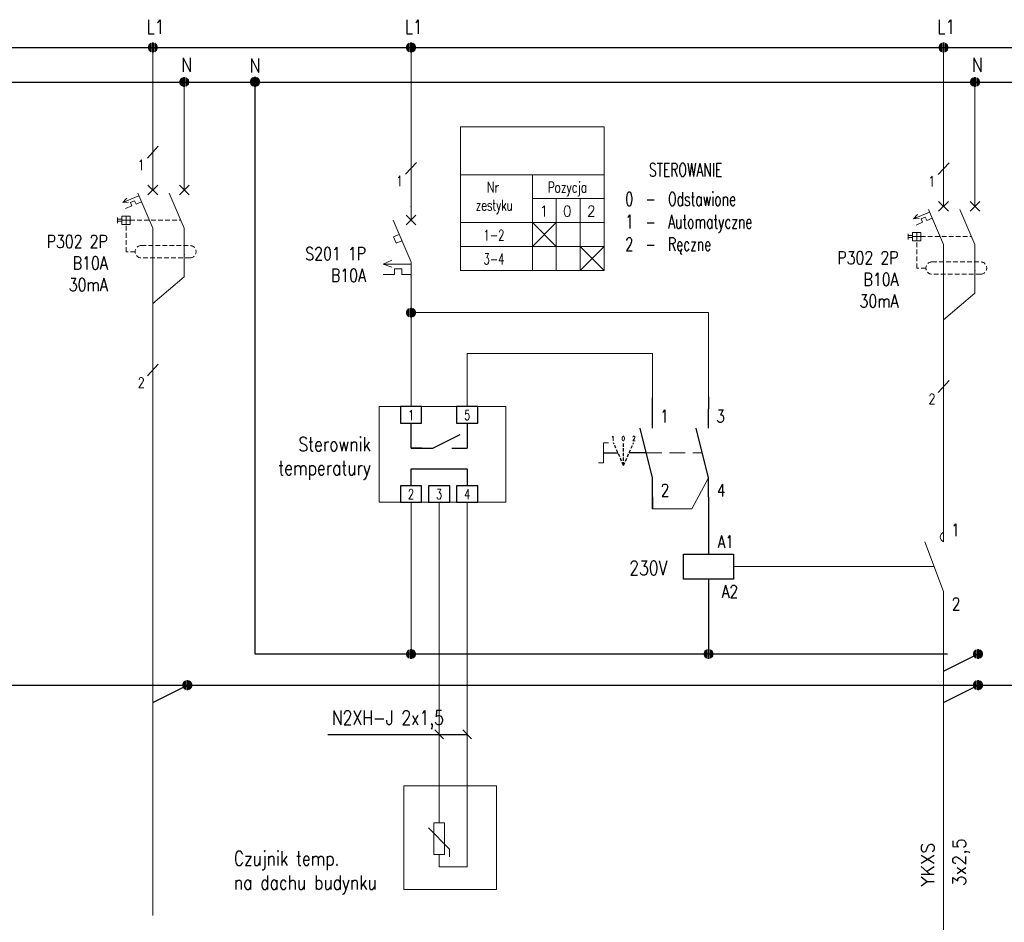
# Model space of a CAD drawing. Header units: millimetres. Extents: x 2505 to 3495, y 1397 to 1684.
# Tile 26 of 59: x 2872 to 2951, y 1445 to 1518. Entities that reach past the tile are written whole.
import ezdxf
from ezdxf.enums import TextEntityAlignment as Align

# ---------------------------------------------------------------- set-up
doc = ezdxf.new("R2010")
doc.units = ezdxf.units.MM
for name, pattern in [('( Dashed )', [0.75, 0.5, -0.25]), ('CACHE', [0.375, 0.25, -0.125]), ('CIENKA', [0]), ('DASHED', [19.05, 12.7, -6.35]), ('DASHED2', [0.375, 0.25, -0.125]), ('GRUBA', [0]), ('HIDDEN2', [4.7625, 3.175, -1.5875]), ('KRESKOWA', [16, 4, -2, 2, -2, 4, -2])]:
    doc.linetypes.add(name, pattern=pattern)
for name, color, linetype in [('A', 1, 'Continuous'), ('E_Opis', 7, 'Continuous'), ('OPIS', 7, 'Continuous'), ('OPIS_SREDNI', 7, 'Continuous'), ('SREDNIA', 3, 'Continuous')]:
    doc.layers.add(name, color=color, linetype=linetype)
for name, color, linetype, lineweight in [('Biała 020', 7, 'Continuous', 13), ('Czerwona 035', 7, 'Continuous', 13), ('EB_PRZEWODY', 3, 'Continuous', 20), ('PRZEWODY', 3, 'Continuous', 20), ('Schemat IE', 7, 'Continuous', 25), ('SYMBOL', 3, 'Continuous', 20), ('SZYNY', 1, 'Continuous', 40)]:
    doc.layers.add(name, color=color, linetype=linetype, lineweight=lineweight)
doc.styles.add('IE', font='romans.shx', dxfattribs={"width": 0.7})
doc.styles.add('LOGOCAD', font='romans.shx')
doc.styles.add('ROMANS', font='romans.shx', dxfattribs={"width": 0.8})
doc.styles.add('SIMPLEX', font='simplex.shx', dxfattribs={"width": 0.8})
doc.styles.get("Standard").update_dxf_attribs({"font": 'arial.ttf'})

# ---------------------------------------------------------------- blocks, each defined once
blk = doc.blocks.new('WYL_ROZ')
for p, q in [((0, 0), (0, 2)), ((5.04, 0), (5.04, 2)), ((-0.78, -0.78), (0.78, 0.78)), ((0.78, -0.78), (-0.78, 0.78)), ((4.26, -0.78), (5.83, 0.78)), ((5.83, -0.78), (4.26, 0.78)), ((-2.24, -0.93), (-4.83, -2.04)), ((-4.83, -2.04), (-4.17, -1.32)), ((-2.41, -0.52), (0, -6.16)), ((2.63, -0.52), (5.04, -6.16)), ((-3.9, -1.97), (-4.83, -2.04)), ((-3.37, -2.56), (-4.41, -3.01)), ((-2.92, -1.75), (-3.6, -2.04)), ((-3.6, -2.04), (-3.37, -2.56)), ((-2.92, -1.75), (-2.69, -2.27)), ((-1.82, -1.9), (-2.69, -2.27)), ((-5.65, -4.41), (-5.65, -5.32)), ((-4.96, -4.69), (-5.65, -4.69)), ((-4.96, -4.2), (-4.96, -5.53)), ((-3.63, -4.2), (-4.96, -4.2)), ((-4.3, -4.2), (-4.3, -5.53)), ((-3.63, -4.2), (-3.63, -5.53)), ((-4.96, -5.03), (-5.65, -5.03)), ((-3.63, -4.86), (-4.96, -4.86)), ((-3.63, -5.53), (-4.96, -5.53)), ((0, -6.12), (0, -11.54)), ((5.04, -6.16), (5.04, -11.58))]:
    blk.add_line(p, q)
at = {"color": 3}
blk.add_line((2.63, -0.52), (5.04, -6.16), dxfattribs=at)
blk.add_line((2.63, -0.52), (5.04, -6.16), dxfattribs=at)
at = {"color": 4, "linetype": 'DASHED2', "ltscale": 3}
for p, q in [((-3.63, -4.86), (4.49, -4.86)), ((-1.84, -8.93), (5.95, -8.93)), ((5.95, -10.91), (-1.84, -10.91))]:
    blk.add_line(p, q, dxfattribs=at)
blk.add_lwpolyline([(-2.83, -9.92), (-4.3, -9.92), (-4.3, -5.53)], dxfattribs=at)
for centre, start, end in [((-1.84, -9.92), 90, 270), ((5.95, -9.92), 270, 90)]:
    blk.add_arc(centre, 0.99, start, end, dxfattribs=at)
blk.add_point((5.04, -10.35), dxfattribs=at)
blk.add_point((5.04, -10.35), dxfattribs=at)
blk = doc.blocks.new('P-PUNKT')
for p, q in [((-0.64, 0.17), (-0.66, 0.02)), ((-0.64, 0.17), (-0.66, 0.02)), ((-0.64, 0), (-0.66, -0.03)), ((-0.6, 0.28), (-0.64, 0.17)), ((-0.6, 0.28), (-0.64, 0.17)), ((-0.6, 0.14), (-0.64, 0.09)), ((-0.6, 0), (-0.64, 0)), ((-0.51, 0.43), (-0.6, 0.28)), ((-0.51, 0.43), (-0.6, 0.28)), ((-0.51, 0.29), (-0.6, 0.19)), ((-0.51, 0.15), (-0.6, 0.1)), ((-0.51, 0.01), (-0.6, 0)), ((-0.4, 0.52), (-0.51, 0.43)), ((-0.4, 0.52), (-0.51, 0.43)), ((-0.4, 0.41), (-0.51, 0.33)), ((-0.4, 0.29), (-0.51, 0.24)), ((-0.4, 0.17), (-0.51, 0.15)), ((-0.4, 0.06), (-0.51, 0.05)), ((-0.27, 0.61), (-0.4, 0.52)), ((-0.27, 0.61), (-0.4, 0.52)), ((-0.27, 0.5), (-0.4, 0.43)), ((-0.27, 0.38), (-0.4, 0.33)), ((-0.27, 0.27), (-0.4, 0.24)), ((-0.27, 0.16), (-0.4, 0.14)), ((-0.27, 0.05), (-0.4, 0.05)), ((-0.27, 0.61), (-0.27, -0.61)), ((-0.27, 0.61), (-0.27, -0.61)), ((-0.1, 0.66), (0.1, 0.66)), ((-0.1, 0.66), (0.1, 0.66)), ((-0.1, -0.66), (-0.1, 0.66)), ((-0.1, 0.66), (-0.1, -0.66)), ((-0.1, 0.56), (0.1, 0.56)), ((-0.1, 0.46), (0.1, 0.46)), ((-0.1, 0.36), (0.1, 0.36)), ((-0.1, 0.26), (0.1, 0.26)), ((-0.1, 0.15), (0.1, 0.15)), ((-0.1, 0.05), (0.1, 0.05)), ((0.1, -0.66), (0.1, 0.66)), ((0.1, 0.66), (0.1, -0.66)), ((0.27, 0.61), (0.27, -0.61)), ((0.27, 0.61), (0.27, -0.61)), ((0.27, 0.61), (0.4, 0.52)), ((0.27, 0.61), (0.4, 0.52)), ((0.27, 0.5), (0.4, 0.43)), ((0.27, 0.38), (0.4, 0.33)), ((0.27, 0.27), (0.4, 0.24)), ((0.27, 0.16), (0.4, 0.14)), ((0.27, 0.05), (0.4, 0.05)), ((0.4, 0.52), (0.51, 0.43)), ((0.4, 0.52), (0.51, 0.43)), ((0.4, 0.41), (0.51, 0.33)), ((0.4, 0.29), (0.51, 0.24)), ((0.4, 0.17), (0.51, 0.15)), ((0.4, 0.06), (0.51, 0.05)), ((0.51, 0.43), (0.6, 0.28)), ((0.51, 0.43), (0.6, 0.28)), ((0.51, 0.29), (0.6, 0.19)), ((0.51, 0.15), (0.6, 0.1)), ((0.51, 0.01), (0.6, 0)), ((0.6, 0.28), (0.64, 0.17)), ((0.6, 0.28), (0.64, 0.17)), ((0.6, 0.14), (0.64, 0.09)), ((0.6, 0), (0.64, 0)), ((0.64, 0.17), (0.66, 0.02)), ((0.64, 0.17), (0.66, 0.02)), ((0.64, 0), (0.66, -0.03)), ((-0.65, -0.08), (-0.64, -0.17)), ((-0.64, -0.17), (-0.65, -0.08)), ((-0.6, -0.14), (-0.64, -0.08)), ((-0.64, -0.17), (-0.6, -0.28)), ((-0.6, -0.28), (-0.64, -0.17)), ((-0.51, -0.13), (-0.6, -0.09)), ((-0.51, -0.27), (-0.6, -0.18)), ((-0.6, -0.28), (-0.51, -0.41)), ((-0.51, -0.41), (-0.6, -0.28)), ((-0.4, -0.06), (-0.51, -0.04)), ((-0.4, -0.17), (-0.51, -0.13)), ((-0.4, -0.29), (-0.51, -0.23)), ((-0.4, -0.41), (-0.51, -0.32)), ((-0.51, -0.41), (-0.4, -0.52)), ((-0.4, -0.52), (-0.51, -0.41)), ((-0.27, -0.06), (-0.4, -0.05)), ((-0.27, -0.17), (-0.4, -0.14)), ((-0.27, -0.28), (-0.4, -0.24)), ((-0.27, -0.39), (-0.4, -0.33)), ((-0.27, -0.5), (-0.4, -0.43)), ((-0.4, -0.52), (-0.27, -0.61)), ((-0.27, -0.61), (-0.4, -0.52)), ((-0.1, -0.05), (0.1, -0.05)), ((-0.1, -0.15), (0.1, -0.15)), ((-0.1, -0.26), (0.1, -0.26)), ((-0.1, -0.36), (0.1, -0.36)), ((-0.1, -0.46), (0.1, -0.46)), ((-0.1, -0.56), (0.1, -0.56)), ((0.1, -0.66), (-0.1, -0.66)), ((-0.1, -0.66), (0.1, -0.66)), ((0.27, -0.06), (0.4, -0.05)), ((0.27, -0.17), (0.4, -0.14)), ((0.27, -0.28), (0.4, -0.24)), ((0.27, -0.39), (0.4, -0.33)), ((0.27, -0.5), (0.4, -0.43)), ((0.4, -0.52), (0.27, -0.61)), ((0.27, -0.61), (0.4, -0.52)), ((0.4, -0.06), (0.51, -0.04)), ((0.4, -0.17), (0.51, -0.13)), ((0.4, -0.29), (0.51, -0.23)), ((0.4, -0.41), (0.51, -0.32)), ((0.51, -0.41), (0.4, -0.52)), ((0.4, -0.52), (0.51, -0.41)), ((0.51, -0.13), (0.6, -0.09)), ((0.51, -0.27), (0.6, -0.18)), ((0.6, -0.28), (0.51, -0.41)), ((0.51, -0.41), (0.6, -0.28)), ((0.6, -0.14), (0.64, -0.08)), ((0.64, -0.17), (0.6, -0.28)), ((0.6, -0.28), (0.64, -0.17)), ((0.65, -0.08), (0.64, -0.17)), ((0.64, -0.17), (0.65, -0.08))]:
    blk.add_line(p, q)
at = {"ltscale": 5}
blk.add_line((0.66, 0.02), (0.66, -0.08), dxfattribs=at)
blk.add_point((0, 0))
blk = doc.blocks.new('*U229')
for p, q in [((-0.64, 0.17), (-0.66, 0.02)), ((-0.64, 0.17), (-0.66, 0.02)), ((-0.64, 0), (-0.66, -0.03)), ((-0.6, 0.28), (-0.64, 0.17)), ((-0.6, 0.28), (-0.64, 0.17)), ((-0.6, 0.14), (-0.64, 0.09)), ((-0.6, 0), (-0.64, 0)), ((-0.51, 0.43), (-0.6, 0.28)), ((-0.51, 0.43), (-0.6, 0.28)), ((-0.51, 0.29), (-0.6, 0.19)), ((-0.51, 0.15), (-0.6, 0.1)), ((-0.51, 0.01), (-0.6, 0)), ((-0.4, 0.52), (-0.51, 0.43)), ((-0.4, 0.52), (-0.51, 0.43)), ((-0.4, 0.41), (-0.51, 0.33)), ((-0.4, 0.29), (-0.51, 0.24)), ((-0.4, 0.17), (-0.51, 0.15)), ((-0.4, 0.06), (-0.51, 0.05)), ((-0.27, 0.61), (-0.4, 0.52)), ((-0.27, 0.61), (-0.4, 0.52)), ((-0.27, 0.5), (-0.4, 0.43)), ((-0.27, 0.38), (-0.4, 0.33)), ((-0.27, 0.27), (-0.4, 0.24)), ((-0.27, 0.16), (-0.4, 0.14)), ((-0.27, 0.05), (-0.4, 0.05)), ((-0.27, 0.61), (-0.27, -0.61)), ((-0.27, 0.61), (-0.27, -0.61)), ((-0.1, 0.66), (0.1, 0.66)), ((-0.1, 0.66), (0.1, 0.66)), ((-0.1, -0.66), (-0.1, 0.66)), ((-0.1, 0.66), (-0.1, -0.66)), ((-0.1, 0.56), (0.1, 0.56)), ((-0.1, 0.46), (0.1, 0.46)), ((-0.1, 0.36), (0.1, 0.36)), ((-0.1, 0.26), (0.1, 0.26)), ((-0.1, 0.15), (0.1, 0.15)), ((-0.1, 0.05), (0.1, 0.05)), ((0.1, -0.66), (0.1, 0.66)), ((0.1, 0.66), (0.1, -0.66)), ((0.27, 0.61), (0.27, -0.61)), ((0.27, 0.61), (0.27, -0.61)), ((0.27, 0.61), (0.4, 0.52)), ((0.27, 0.61), (0.4, 0.52)), ((0.27, 0.5), (0.4, 0.43)), ((0.27, 0.38), (0.4, 0.33)), ((0.27, 0.27), (0.4, 0.24)), ((0.27, 0.16), (0.4, 0.14)), ((0.27, 0.05), (0.4, 0.05)), ((0.4, 0.52), (0.51, 0.43)), ((0.4, 0.52), (0.51, 0.43)), ((0.4, 0.41), (0.51, 0.33)), ((0.4, 0.29), (0.51, 0.24)), ((0.4, 0.17), (0.51, 0.15)), ((0.4, 0.06), (0.51, 0.05)), ((0.51, 0.43), (0.6, 0.28)), ((0.51, 0.43), (0.6, 0.28)), ((0.51, 0.29), (0.6, 0.19)), ((0.51, 0.15), (0.6, 0.1)), ((0.51, 0.01), (0.6, 0)), ((0.6, 0.28), (0.64, 0.17)), ((0.6, 0.28), (0.64, 0.17)), ((0.6, 0.14), (0.64, 0.09)), ((0.6, 0), (0.64, 0)), ((0.64, 0.17), (0.66, 0.02)), ((0.64, 0.17), (0.66, 0.02)), ((0.64, 0), (0.66, -0.03)), ((-0.65, -0.08), (-0.64, -0.17)), ((-0.64, -0.17), (-0.65, -0.08)), ((-0.6, -0.14), (-0.64, -0.08)), ((-0.64, -0.17), (-0.6, -0.28)), ((-0.6, -0.28), (-0.64, -0.17)), ((-0.51, -0.13), (-0.6, -0.09)), ((-0.51, -0.27), (-0.6, -0.18)), ((-0.6, -0.28), (-0.51, -0.41)), ((-0.51, -0.41), (-0.6, -0.28)), ((-0.4, -0.06), (-0.51, -0.04)), ((-0.4, -0.17), (-0.51, -0.13)), ((-0.4, -0.29), (-0.51, -0.23)), ((-0.4, -0.41), (-0.51, -0.32)), ((-0.51, -0.41), (-0.4, -0.52)), ((-0.4, -0.52), (-0.51, -0.41)), ((-0.27, -0.06), (-0.4, -0.05)), ((-0.27, -0.17), (-0.4, -0.14)), ((-0.27, -0.28), (-0.4, -0.24)), ((-0.27, -0.39), (-0.4, -0.33)), ((-0.27, -0.5), (-0.4, -0.43)), ((-0.4, -0.52), (-0.27, -0.61)), ((-0.27, -0.61), (-0.4, -0.52)), ((-0.1, -0.05), (0.1, -0.05)), ((-0.1, -0.15), (0.1, -0.15)), ((-0.1, -0.26), (0.1, -0.26)), ((-0.1, -0.36), (0.1, -0.36)), ((-0.1, -0.46), (0.1, -0.46)), ((-0.1, -0.56), (0.1, -0.56)), ((0.1, -0.66), (-0.1, -0.66)), ((-0.1, -0.66), (0.1, -0.66)), ((0.27, -0.06), (0.4, -0.05)), ((0.27, -0.17), (0.4, -0.14)), ((0.27, -0.28), (0.4, -0.24)), ((0.27, -0.39), (0.4, -0.33)), ((0.27, -0.5), (0.4, -0.43)), ((0.4, -0.52), (0.27, -0.61)), ((0.27, -0.61), (0.4, -0.52)), ((0.4, -0.06), (0.51, -0.04)), ((0.4, -0.17), (0.51, -0.13)), ((0.4, -0.29), (0.51, -0.23)), ((0.4, -0.41), (0.51, -0.32)), ((0.51, -0.41), (0.4, -0.52)), ((0.4, -0.52), (0.51, -0.41)), ((0.51, -0.13), (0.6, -0.09)), ((0.51, -0.27), (0.6, -0.18)), ((0.6, -0.28), (0.51, -0.41)), ((0.51, -0.41), (0.6, -0.28)), ((0.6, -0.14), (0.64, -0.08)), ((0.64, -0.17), (0.6, -0.28)), ((0.6, -0.28), (0.64, -0.17)), ((0.65, -0.08), (0.64, -0.17)), ((0.64, -0.17), (0.65, -0.08))]:
    blk.add_line(p, q)
at = {"ltscale": 5}
blk.add_line((0.66, 0.02), (0.66, -0.08), dxfattribs=at)
blk.add_point((0, 0))
blk = doc.blocks.new('S-ZAB')
for p, q in [((-0.707114, -2.707138), (0.707099, -1.292925)), ((0.707099, -2.707138), (-0.707114, -1.292925)), ((-0.000008, -2.000032), (-0.000008, -0.000031)), ((-2.605718, -2.000032), (-0.000008, -8.080032)), ((-1.707928, -4.094892), (-2.531218, -4.447722)), ((-2.531218, -4.447722), (-2.150078, -5.337052)), ((-1.326788, -4.984212), (-2.150078, -5.337052)), ((-4.022616, -8.370921), (-2.759798, -7.798842)), ((-0.000008, -8.370921), (-4.022616, -8.370921)), ((-2.759798, -8.79886), (-4.022616, -8.370921)), ((-0.000008, -8.080032), (-0.000008, -10.080032)), ((-2.403294, -9.874011), (-4.022616, -9.874011)), ((-2.403294, -9.060289), (-2.403294, -9.874011)), ((-1.349945, -9.060289), (-2.403294, -9.060289)), ((-1.349945, -9.060289), (-1.349945, -9.874011)), ((-0.000008, -9.874011), (-1.349945, -9.874011))]:
    blk.add_line(p, q)
for p in [(-0.000008, -0.000031), (-0.000008, -10.080032)]:
    blk.add_point(p)
blk = doc.blocks.new('Cewka A1-A2')
at = {"linetype": 'HIDDEN2'}
for p, q in [((0, 0), (0, -4)), ((0, -8), (0, -12))]:
    blk.add_line(p, q, dxfattribs=at)
at = {"layer": 'SREDNIA', "ltscale": 5}
blk.add_lwpolyline([(-4, -8), (-4, -4), (4, -4), (4, -8)], close=True, dxfattribs=at)
at = {"layer": 'SREDNIA', "style": 'ROMANS', "width": 0.8}
for s, p in [('A1', (4.06, -3)), ('A2', (4.74, -11))]:
    blk.add_text(s, height=2, dxfattribs=at).set_placement(p, align=Align.RIGHT)
blk = doc.blocks.new('*U227')
at = {"linetype": 'GRUBA'}
for p, q in [((-6.84, 1.6), (-6.84, -1.6)), ((-6.84, 1.6), (-6.04, 1.6)), ((-7.64, -1.6), (-6.84, -1.6))]:
    blk.add_line(p, q, dxfattribs=at)
at = {"layer": 'A', "color": 4, "linetype": '( Dashed )'}
for q in [(-5.24, 1.6), (-3.64, 1.6), (-2.04, 1.6)]:
    blk.add_line((-3.64, -2), q, dxfattribs=at)
at = {"layer": 'A', "color": 3, "linetype": 'KRESKOWA'}
for p, q in [((0, 0), (-2.76, 0)), ((-6.84, -0.01), (-4.55, -0.01))]:
    blk.add_line(p, q, dxfattribs=at)
at = {"layer": 'A', "color": 4, "linetype": 'CIENKA', "width": 2.3}
for tag, p in [('PRZY_1', (-5.64, 2.8)), ('PRZY_2', (-3.64, 2.8)), ('PRZY_3', (-1.64, 2.8))]:
    blk.add_attdef(tag, text='', height=0.72, dxfattribs=at).set_placement(p, align=Align.MIDDLE)
at = {"layer": 'A', "color": 3, "linetype": 'CIENKA', "width": 2.3}
blk.add_attdef('$POS_REFCRO_1', text='', height=0.78, dxfattribs=at).set_placement((2.76, 4), align=Align.MIDDLE)
at = {"layer": 'A', "color": 7, "linetype": 'CIENKA', "width": 1.84}
blk.add_attdef('$OZNACZ', text='', height=1.08, dxfattribs=at).set_placement((-10.69, 0.69), align=Align.MIDDLE_RIGHT)
blk = doc.blocks.new('Styk przekaźnika')
at = {"layer": 'Schemat IE', "color": 0}
for p, q in [((0, 9.37), (0, 12.22)), ((0, 5), (-3.12, 11.25)), ((0, 0), (0, 5))]:
    blk.add_line(p, q, dxfattribs=at)
at = {"layer": 'Schemat IE', "style": 'IE', "width": 0.7, "flags": 12}
blk.add_attdef('NR1', text='', height=1.5, rotation=90, dxfattribs=at).set_placement((-1.32, 11.7, -24.39), align=Align.MIDDLE_LEFT)
blk.add_attdef('NR2', text='', height=1.5, rotation=90, dxfattribs=at).set_placement((-1.32, 4.43, -24.39), align=Align.MIDDLE_RIGHT)
blk = doc.blocks.new('styk stycznikaZZ')
for points in [[(0, 0), (0, -4)], [(0, -16), (0, -12), (-3, -4)]]:
    blk.add_lwpolyline(points)
blk.add_arc((0.25, -3.25), 0.791, 108.4349, 251.5651)
blk = doc.blocks.new('*U357')
for p, q in [((-0.64, 0.17), (-0.66, 0.02)), ((-0.64, 0.17), (-0.66, 0.02)), ((-0.64, 0), (-0.66, -0.03)), ((-0.6, 0.28), (-0.64, 0.17)), ((-0.6, 0.28), (-0.64, 0.17)), ((-0.6, 0.14), (-0.64, 0.09)), ((-0.6, 0), (-0.64, 0)), ((-0.51, 0.43), (-0.6, 0.28)), ((-0.51, 0.43), (-0.6, 0.28)), ((-0.51, 0.29), (-0.6, 0.19)), ((-0.51, 0.15), (-0.6, 0.1)), ((-0.51, 0.01), (-0.6, 0)), ((-0.4, 0.52), (-0.51, 0.43)), ((-0.4, 0.52), (-0.51, 0.43)), ((-0.4, 0.41), (-0.51, 0.33)), ((-0.4, 0.29), (-0.51, 0.24)), ((-0.4, 0.17), (-0.51, 0.15)), ((-0.4, 0.06), (-0.51, 0.05)), ((-0.27, 0.61), (-0.4, 0.52)), ((-0.27, 0.61), (-0.4, 0.52)), ((-0.27, 0.5), (-0.4, 0.43)), ((-0.27, 0.38), (-0.4, 0.33)), ((-0.27, 0.27), (-0.4, 0.24)), ((-0.27, 0.16), (-0.4, 0.14)), ((-0.27, 0.05), (-0.4, 0.05)), ((-0.27, 0.61), (-0.27, -0.61)), ((-0.27, 0.61), (-0.27, -0.61)), ((-0.1, 0.66), (0.1, 0.66)), ((-0.1, 0.66), (0.1, 0.66)), ((-0.1, -0.66), (-0.1, 0.66)), ((-0.1, 0.66), (-0.1, -0.66)), ((-0.1, 0.56), (0.1, 0.56)), ((-0.1, 0.46), (0.1, 0.46)), ((-0.1, 0.36), (0.1, 0.36)), ((-0.1, 0.26), (0.1, 0.26)), ((-0.1, 0.15), (0.1, 0.15)), ((-0.1, 0.05), (0.1, 0.05)), ((0.1, -0.66), (0.1, 0.66)), ((0.1, 0.66), (0.1, -0.66)), ((0.27, 0.61), (0.27, -0.61)), ((0.27, 0.61), (0.27, -0.61)), ((0.27, 0.61), (0.4, 0.52)), ((0.27, 0.61), (0.4, 0.52)), ((0.27, 0.5), (0.4, 0.43)), ((0.27, 0.38), (0.4, 0.33)), ((0.27, 0.27), (0.4, 0.24)), ((0.27, 0.16), (0.4, 0.14)), ((0.27, 0.05), (0.4, 0.05)), ((0.4, 0.52), (0.51, 0.43)), ((0.4, 0.52), (0.51, 0.43)), ((0.4, 0.41), (0.51, 0.33)), ((0.4, 0.29), (0.51, 0.24)), ((0.4, 0.17), (0.51, 0.15)), ((0.4, 0.06), (0.51, 0.05)), ((0.51, 0.43), (0.6, 0.28)), ((0.51, 0.43), (0.6, 0.28)), ((0.51, 0.29), (0.6, 0.19)), ((0.51, 0.15), (0.6, 0.1)), ((0.51, 0.01), (0.6, 0)), ((0.6, 0.28), (0.64, 0.17)), ((0.6, 0.28), (0.64, 0.17)), ((0.6, 0.14), (0.64, 0.09)), ((0.6, 0), (0.64, 0)), ((0.64, 0.17), (0.66, 0.02)), ((0.64, 0.17), (0.66, 0.02)), ((0.64, 0), (0.66, -0.03)), ((-0.65, -0.08), (-0.64, -0.17)), ((-0.64, -0.17), (-0.65, -0.08)), ((-0.6, -0.14), (-0.64, -0.08)), ((-0.64, -0.17), (-0.6, -0.28)), ((-0.6, -0.28), (-0.64, -0.17)), ((-0.51, -0.13), (-0.6, -0.09)), ((-0.51, -0.27), (-0.6, -0.18)), ((-0.6, -0.28), (-0.51, -0.41)), ((-0.51, -0.41), (-0.6, -0.28)), ((-0.4, -0.06), (-0.51, -0.04)), ((-0.4, -0.17), (-0.51, -0.13)), ((-0.4, -0.29), (-0.51, -0.23)), ((-0.4, -0.41), (-0.51, -0.32)), ((-0.51, -0.41), (-0.4, -0.52)), ((-0.4, -0.52), (-0.51, -0.41)), ((-0.27, -0.06), (-0.4, -0.05)), ((-0.27, -0.17), (-0.4, -0.14)), ((-0.27, -0.28), (-0.4, -0.24)), ((-0.27, -0.39), (-0.4, -0.33)), ((-0.27, -0.5), (-0.4, -0.43)), ((-0.4, -0.52), (-0.27, -0.61)), ((-0.27, -0.61), (-0.4, -0.52)), ((-0.1, -0.05), (0.1, -0.05)), ((-0.1, -0.15), (0.1, -0.15)), ((-0.1, -0.26), (0.1, -0.26)), ((-0.1, -0.36), (0.1, -0.36)), ((-0.1, -0.46), (0.1, -0.46)), ((-0.1, -0.56), (0.1, -0.56)), ((0.1, -0.66), (-0.1, -0.66)), ((-0.1, -0.66), (0.1, -0.66)), ((0.27, -0.06), (0.4, -0.05)), ((0.27, -0.17), (0.4, -0.14)), ((0.27, -0.28), (0.4, -0.24)), ((0.27, -0.39), (0.4, -0.33)), ((0.27, -0.5), (0.4, -0.43)), ((0.4, -0.52), (0.27, -0.61)), ((0.27, -0.61), (0.4, -0.52)), ((0.4, -0.06), (0.51, -0.04)), ((0.4, -0.17), (0.51, -0.13)), ((0.4, -0.29), (0.51, -0.23)), ((0.4, -0.41), (0.51, -0.32)), ((0.51, -0.41), (0.4, -0.52)), ((0.4, -0.52), (0.51, -0.41)), ((0.51, -0.13), (0.6, -0.09)), ((0.51, -0.27), (0.6, -0.18)), ((0.6, -0.28), (0.51, -0.41)), ((0.51, -0.41), (0.6, -0.28)), ((0.6, -0.14), (0.64, -0.08)), ((0.64, -0.17), (0.6, -0.28)), ((0.6, -0.28), (0.64, -0.17)), ((0.65, -0.08), (0.64, -0.17)), ((0.64, -0.17), (0.65, -0.08))]:
    blk.add_line(p, q)
at = {"ltscale": 5}
blk.add_line((0.66, 0.02), (0.66, -0.08), dxfattribs=at)
blk.add_point((0, 0))
blk = doc.blocks.new('*U358')
for p, q in [((-0.64, 0.17), (-0.66, 0.02)), ((-0.64, 0.17), (-0.66, 0.02)), ((-0.64, 0), (-0.66, -0.03)), ((-0.6, 0.28), (-0.64, 0.17)), ((-0.6, 0.28), (-0.64, 0.17)), ((-0.6, 0.14), (-0.64, 0.09)), ((-0.6, 0), (-0.64, 0)), ((-0.51, 0.43), (-0.6, 0.28)), ((-0.51, 0.43), (-0.6, 0.28)), ((-0.51, 0.29), (-0.6, 0.19)), ((-0.51, 0.15), (-0.6, 0.1)), ((-0.51, 0.01), (-0.6, 0)), ((-0.4, 0.52), (-0.51, 0.43)), ((-0.4, 0.52), (-0.51, 0.43)), ((-0.4, 0.41), (-0.51, 0.33)), ((-0.4, 0.29), (-0.51, 0.24)), ((-0.4, 0.17), (-0.51, 0.15)), ((-0.4, 0.06), (-0.51, 0.05)), ((-0.27, 0.61), (-0.4, 0.52)), ((-0.27, 0.61), (-0.4, 0.52)), ((-0.27, 0.5), (-0.4, 0.43)), ((-0.27, 0.38), (-0.4, 0.33)), ((-0.27, 0.27), (-0.4, 0.24)), ((-0.27, 0.16), (-0.4, 0.14)), ((-0.27, 0.05), (-0.4, 0.05)), ((-0.27, 0.61), (-0.27, -0.61)), ((-0.27, 0.61), (-0.27, -0.61)), ((-0.1, 0.66), (0.1, 0.66)), ((-0.1, 0.66), (0.1, 0.66)), ((-0.1, -0.66), (-0.1, 0.66)), ((-0.1, 0.66), (-0.1, -0.66)), ((-0.1, 0.56), (0.1, 0.56)), ((-0.1, 0.46), (0.1, 0.46)), ((-0.1, 0.36), (0.1, 0.36)), ((-0.1, 0.26), (0.1, 0.26)), ((-0.1, 0.15), (0.1, 0.15)), ((-0.1, 0.05), (0.1, 0.05)), ((0.1, -0.66), (0.1, 0.66)), ((0.1, 0.66), (0.1, -0.66)), ((0.27, 0.61), (0.27, -0.61)), ((0.27, 0.61), (0.27, -0.61)), ((0.27, 0.61), (0.4, 0.52)), ((0.27, 0.61), (0.4, 0.52)), ((0.27, 0.5), (0.4, 0.43)), ((0.27, 0.38), (0.4, 0.33)), ((0.27, 0.27), (0.4, 0.24)), ((0.27, 0.16), (0.4, 0.14)), ((0.27, 0.05), (0.4, 0.05)), ((0.4, 0.52), (0.51, 0.43)), ((0.4, 0.52), (0.51, 0.43)), ((0.4, 0.41), (0.51, 0.33)), ((0.4, 0.29), (0.51, 0.24)), ((0.4, 0.17), (0.51, 0.15)), ((0.4, 0.06), (0.51, 0.05)), ((0.51, 0.43), (0.6, 0.28)), ((0.51, 0.43), (0.6, 0.28)), ((0.51, 0.29), (0.6, 0.19)), ((0.51, 0.15), (0.6, 0.1)), ((0.51, 0.01), (0.6, 0)), ((0.6, 0.28), (0.64, 0.17)), ((0.6, 0.28), (0.64, 0.17)), ((0.6, 0.14), (0.64, 0.09)), ((0.6, 0), (0.64, 0)), ((0.64, 0.17), (0.66, 0.02)), ((0.64, 0.17), (0.66, 0.02)), ((0.64, 0), (0.66, -0.03)), ((-0.65, -0.08), (-0.64, -0.17)), ((-0.64, -0.17), (-0.65, -0.08)), ((-0.6, -0.14), (-0.64, -0.08)), ((-0.64, -0.17), (-0.6, -0.28)), ((-0.6, -0.28), (-0.64, -0.17)), ((-0.51, -0.13), (-0.6, -0.09)), ((-0.51, -0.27), (-0.6, -0.18)), ((-0.6, -0.28), (-0.51, -0.41)), ((-0.51, -0.41), (-0.6, -0.28)), ((-0.4, -0.06), (-0.51, -0.04)), ((-0.4, -0.17), (-0.51, -0.13)), ((-0.4, -0.29), (-0.51, -0.23)), ((-0.4, -0.41), (-0.51, -0.32)), ((-0.51, -0.41), (-0.4, -0.52)), ((-0.4, -0.52), (-0.51, -0.41)), ((-0.27, -0.06), (-0.4, -0.05)), ((-0.27, -0.17), (-0.4, -0.14)), ((-0.27, -0.28), (-0.4, -0.24)), ((-0.27, -0.39), (-0.4, -0.33)), ((-0.27, -0.5), (-0.4, -0.43)), ((-0.4, -0.52), (-0.27, -0.61)), ((-0.27, -0.61), (-0.4, -0.52)), ((-0.1, -0.05), (0.1, -0.05)), ((-0.1, -0.15), (0.1, -0.15)), ((-0.1, -0.26), (0.1, -0.26)), ((-0.1, -0.36), (0.1, -0.36)), ((-0.1, -0.46), (0.1, -0.46)), ((-0.1, -0.56), (0.1, -0.56)), ((0.1, -0.66), (-0.1, -0.66)), ((-0.1, -0.66), (0.1, -0.66)), ((0.27, -0.06), (0.4, -0.05)), ((0.27, -0.17), (0.4, -0.14)), ((0.27, -0.28), (0.4, -0.24)), ((0.27, -0.39), (0.4, -0.33)), ((0.27, -0.5), (0.4, -0.43)), ((0.4, -0.52), (0.27, -0.61)), ((0.27, -0.61), (0.4, -0.52)), ((0.4, -0.06), (0.51, -0.04)), ((0.4, -0.17), (0.51, -0.13)), ((0.4, -0.29), (0.51, -0.23)), ((0.4, -0.41), (0.51, -0.32)), ((0.51, -0.41), (0.4, -0.52)), ((0.4, -0.52), (0.51, -0.41)), ((0.51, -0.13), (0.6, -0.09)), ((0.51, -0.27), (0.6, -0.18)), ((0.6, -0.28), (0.51, -0.41)), ((0.51, -0.41), (0.6, -0.28)), ((0.6, -0.14), (0.64, -0.08)), ((0.64, -0.17), (0.6, -0.28)), ((0.6, -0.28), (0.64, -0.17)), ((0.65, -0.08), (0.64, -0.17)), ((0.64, -0.17), (0.65, -0.08))]:
    blk.add_line(p, q)
at = {"ltscale": 5}
blk.add_line((0.66, 0.02), (0.66, -0.08), dxfattribs=at)
blk.add_point((0, 0))
blk = doc.blocks.new('*U359')
for p, q in [((-0.64, 0.17), (-0.66, 0.02)), ((-0.64, 0.17), (-0.66, 0.02)), ((-0.64, 0), (-0.66, -0.03)), ((-0.6, 0.28), (-0.64, 0.17)), ((-0.6, 0.28), (-0.64, 0.17)), ((-0.6, 0.14), (-0.64, 0.09)), ((-0.6, 0), (-0.64, 0)), ((-0.51, 0.43), (-0.6, 0.28)), ((-0.51, 0.43), (-0.6, 0.28)), ((-0.51, 0.29), (-0.6, 0.19)), ((-0.51, 0.15), (-0.6, 0.1)), ((-0.51, 0.01), (-0.6, 0)), ((-0.4, 0.52), (-0.51, 0.43)), ((-0.4, 0.52), (-0.51, 0.43)), ((-0.4, 0.41), (-0.51, 0.33)), ((-0.4, 0.29), (-0.51, 0.24)), ((-0.4, 0.17), (-0.51, 0.15)), ((-0.4, 0.06), (-0.51, 0.05)), ((-0.27, 0.61), (-0.4, 0.52)), ((-0.27, 0.61), (-0.4, 0.52)), ((-0.27, 0.5), (-0.4, 0.43)), ((-0.27, 0.38), (-0.4, 0.33)), ((-0.27, 0.27), (-0.4, 0.24)), ((-0.27, 0.16), (-0.4, 0.14)), ((-0.27, 0.05), (-0.4, 0.05)), ((-0.27, 0.61), (-0.27, -0.61)), ((-0.27, 0.61), (-0.27, -0.61)), ((-0.1, 0.66), (0.1, 0.66)), ((-0.1, 0.66), (0.1, 0.66)), ((-0.1, -0.66), (-0.1, 0.66)), ((-0.1, 0.66), (-0.1, -0.66)), ((-0.1, 0.56), (0.1, 0.56)), ((-0.1, 0.46), (0.1, 0.46)), ((-0.1, 0.36), (0.1, 0.36)), ((-0.1, 0.26), (0.1, 0.26)), ((-0.1, 0.15), (0.1, 0.15)), ((-0.1, 0.05), (0.1, 0.05)), ((0.1, -0.66), (0.1, 0.66)), ((0.1, 0.66), (0.1, -0.66)), ((0.27, 0.61), (0.27, -0.61)), ((0.27, 0.61), (0.27, -0.61)), ((0.27, 0.61), (0.4, 0.52)), ((0.27, 0.61), (0.4, 0.52)), ((0.27, 0.5), (0.4, 0.43)), ((0.27, 0.38), (0.4, 0.33)), ((0.27, 0.27), (0.4, 0.24)), ((0.27, 0.16), (0.4, 0.14)), ((0.27, 0.05), (0.4, 0.05)), ((0.4, 0.52), (0.51, 0.43)), ((0.4, 0.52), (0.51, 0.43)), ((0.4, 0.41), (0.51, 0.33)), ((0.4, 0.29), (0.51, 0.24)), ((0.4, 0.17), (0.51, 0.15)), ((0.4, 0.06), (0.51, 0.05)), ((0.51, 0.43), (0.6, 0.28)), ((0.51, 0.43), (0.6, 0.28)), ((0.51, 0.29), (0.6, 0.19)), ((0.51, 0.15), (0.6, 0.1)), ((0.51, 0.01), (0.6, 0)), ((0.6, 0.28), (0.64, 0.17)), ((0.6, 0.28), (0.64, 0.17)), ((0.6, 0.14), (0.64, 0.09)), ((0.6, 0), (0.64, 0)), ((0.64, 0.17), (0.66, 0.02)), ((0.64, 0.17), (0.66, 0.02)), ((0.64, 0), (0.66, -0.03)), ((-0.65, -0.08), (-0.64, -0.17)), ((-0.64, -0.17), (-0.65, -0.08)), ((-0.6, -0.14), (-0.64, -0.08)), ((-0.64, -0.17), (-0.6, -0.28)), ((-0.6, -0.28), (-0.64, -0.17)), ((-0.51, -0.13), (-0.6, -0.09)), ((-0.51, -0.27), (-0.6, -0.18)), ((-0.6, -0.28), (-0.51, -0.41)), ((-0.51, -0.41), (-0.6, -0.28)), ((-0.4, -0.06), (-0.51, -0.04)), ((-0.4, -0.17), (-0.51, -0.13)), ((-0.4, -0.29), (-0.51, -0.23)), ((-0.4, -0.41), (-0.51, -0.32)), ((-0.51, -0.41), (-0.4, -0.52)), ((-0.4, -0.52), (-0.51, -0.41)), ((-0.27, -0.06), (-0.4, -0.05)), ((-0.27, -0.17), (-0.4, -0.14)), ((-0.27, -0.28), (-0.4, -0.24)), ((-0.27, -0.39), (-0.4, -0.33)), ((-0.27, -0.5), (-0.4, -0.43)), ((-0.4, -0.52), (-0.27, -0.61)), ((-0.27, -0.61), (-0.4, -0.52)), ((-0.1, -0.05), (0.1, -0.05)), ((-0.1, -0.15), (0.1, -0.15)), ((-0.1, -0.26), (0.1, -0.26)), ((-0.1, -0.36), (0.1, -0.36)), ((-0.1, -0.46), (0.1, -0.46)), ((-0.1, -0.56), (0.1, -0.56)), ((0.1, -0.66), (-0.1, -0.66)), ((-0.1, -0.66), (0.1, -0.66)), ((0.27, -0.06), (0.4, -0.05)), ((0.27, -0.17), (0.4, -0.14)), ((0.27, -0.28), (0.4, -0.24)), ((0.27, -0.39), (0.4, -0.33)), ((0.27, -0.5), (0.4, -0.43)), ((0.4, -0.52), (0.27, -0.61)), ((0.27, -0.61), (0.4, -0.52)), ((0.4, -0.06), (0.51, -0.04)), ((0.4, -0.17), (0.51, -0.13)), ((0.4, -0.29), (0.51, -0.23)), ((0.4, -0.41), (0.51, -0.32)), ((0.51, -0.41), (0.4, -0.52)), ((0.4, -0.52), (0.51, -0.41)), ((0.51, -0.13), (0.6, -0.09)), ((0.51, -0.27), (0.6, -0.18)), ((0.6, -0.28), (0.51, -0.41)), ((0.51, -0.41), (0.6, -0.28)), ((0.6, -0.14), (0.64, -0.08)), ((0.64, -0.17), (0.6, -0.28)), ((0.6, -0.28), (0.64, -0.17)), ((0.65, -0.08), (0.64, -0.17)), ((0.64, -0.17), (0.65, -0.08))]:
    blk.add_line(p, q)
at = {"ltscale": 5}
blk.add_line((0.66, 0.02), (0.66, -0.08), dxfattribs=at)
blk.add_point((0, 0))

msp = doc.modelspace()

# ---------------------------------------------------------------- linework, layer by layer
at = {"layer": 'Biała 020'}
for p, q in [((2918.435, 1509.144), (2918.435, 1497.624)), ((2906.915, 1505.304), (2918.435, 1505.304)), ((2912.675, 1505.304), (2912.675, 1497.624)), ((2912.675, 1503.384), (2918.435, 1503.384)), ((2914.595, 1503.384), (2914.595, 1497.624)), ((2916.515, 1503.384), (2916.515, 1497.624)), ((2906.915, 1501.464), (2918.435, 1501.464)), ((2912.675, 1501.464), (2914.595, 1499.544)), ((2914.595, 1501.464), (2912.675, 1499.544)), ((2906.915, 1499.544), (2918.435, 1499.544)), ((2916.515, 1499.544), (2918.435, 1497.624)), ((2918.435, 1499.544), (2916.515, 1497.624)), ((2906.915, 1497.624), (2918.435, 1497.624))]:
    msp.add_line(p, q, dxfattribs=at)
at = {"layer": 'Biała 020', "linetype": 'DASHED', "ltscale": 4}
for p, q in [((2928.815, 1473.848), (2944.929, 1473.848)), ((2902.355, 1456.251), (2909.79, 1456.251)), ((2902.355, 1447.92), (2902.355, 1456.251)), ((2909.79, 1456.251), (2909.79, 1447.92)), ((2909.79, 1447.92), (2902.355, 1447.92))]:
    msp.add_line(p, q, dxfattribs=at)
at = {"layer": 'Czerwona 035'}
for p, q in [((2906.915, 1509.144), (2918.435, 1509.144)), ((2906.915, 1497.624), (2906.915, 1509.144))]:
    msp.add_line(p, q, dxfattribs=at)
at = {"layer": 'E_Opis', "ltscale": 5}
for p, q in [((2904.84, 1460.733), (2905.538, 1460.035)), ((2907.093, 1460.733), (2907.791, 1460.035)), ((2896.244, 1460.384), (2907.442, 1460.384))]:
    msp.add_line(p, q, dxfattribs=at)
at = {"layer": 'EB_PRZEWODY', "color": 5, "lineweight": -3, "ltscale": 5}
msp.add_line((2890.409, 1512.755), (2890.409, 1466.833), dxfattribs=at)
at = {"layer": 'EB_PRZEWODY', "lineweight": -3, "ltscale": 5}
for p, q in [((2945.679, 1465.447), (2948.451, 1466.833)), ((2882.208, 1462.947), (2884.98, 1464.333)), ((2945.679, 1462.947), (2948.451, 1464.333))]:
    msp.add_line(p, q, dxfattribs=at)
at = {"layer": 'PRZEWODY', "ltscale": 5}
for p, q in [((2882.208, 1504.084), (2882.208, 1515.51)), ((2902.936, 1515.509), (2902.936, 1502.769)), ((2945.679, 1502.769), (2945.679, 1515.509)), ((2884.729, 1498.292), (2884.729, 1497.101)), ((2902.937, 1486.688), (2902.936, 1497.325)), ((2948.201, 1496.978), (2948.201, 1495.787)), ((2902.936, 1494.23), (2926.815, 1494.23)), ((2907.442, 1486.688), (2907.442, 1490.947)), ((2922.315, 1490.947), (2907.442, 1490.947)), ((2922.315, 1487.394), (2922.315, 1490.947)), ((2926.815, 1480.972), (2925.472, 1478.472)), ((2902.936, 1466.833), (2902.936, 1479.02)), ((2905.189, 1454.287), (2905.189, 1479.02)), ((2907.442, 1449.752), (2907.442, 1479.02)), ((2922.315, 1478.472), (2925.472, 1478.472))]:
    msp.add_line(p, q, dxfattribs=at)
at = {"layer": 'PRZEWODY'}
for p, q in [((2884.729, 1505.084), (2884.729, 1512.738)), ((2948.201, 1503.769), (2948.201, 1512.738)), ((2945.679, 1497.197), (2945.679, 1477.418)), ((2926.815, 1487.472), (2926.815, 1494.23)), ((2882.208, 1488.699), (2882.208, 1445.833)), ((2945.679, 1470.412), (2945.679, 1441.152)), ((2905.189, 1454.287), (2905.189, 1453.287)), ((2906.034, 1451.175), (2904.344, 1452.878)), ((2906.034, 1451.175), (2906.034, 1450.541)), ((2905.189, 1450.752), (2905.189, 1449.752)), ((2905.189, 1449.752), (2907.442, 1449.752))]:
    msp.add_line(p, q, dxfattribs=at)
at = {"layer": 'PRZEWODY', "linetype": 'CACHE', "ltscale": 5}
msp.add_line((2921.815, 1482.972), (2926.315, 1482.972), dxfattribs=at)
at = {"layer": 'PRZEWODY', "ltscale": 5}
msp.add_lwpolyline([(2900.382, 1486.688), (2910.546, 1486.688), (2910.546, 1479.02), (2900.382, 1479.02)], close=True, dxfattribs=at)
at = {"layer": 'PRZEWODY'}
msp.add_lwpolyline([(2904.766, 1450.752), (2904.766, 1453.287), (2905.611, 1453.287), (2905.611, 1450.752)], close=True, dxfattribs=at)
at = {"layer": 'Schemat IE'}
for p in [(2907.442, 1485.365), (2907.211, 1483.359)]:
    msp.add_line(p, (2907.442, 1483.359), dxfattribs=at)
for points in [[(2902.085, 1485.365), (2903.788, 1485.365), (2903.788, 1486.688), (2902.085, 1486.688)], [(2906.59, 1485.365), (2908.293, 1485.365), (2908.293, 1486.688), (2906.59, 1486.688)], [(2902.085, 1479.02), (2903.787, 1479.02), (2903.787, 1480.342), (2902.085, 1480.342)], [(2904.338, 1479.02), (2906.04, 1479.02), (2906.04, 1480.342), (2904.338, 1480.342)], [(2906.59, 1479.02), (2908.293, 1479.02), (2908.293, 1480.342), (2906.59, 1480.342)]]:
    msp.add_lwpolyline(points, close=True, dxfattribs=at)
for points in [[(2903.811, 1483.359), (2902.936, 1483.359), (2902.936, 1485.365)], [(2902.936, 1480.342), (2902.936, 1481.692), (2907.442, 1481.692), (2907.442, 1480.342)]]:
    msp.add_lwpolyline(points, dxfattribs=at)
at = {"layer": 'SREDNIA'}
for p, q in [((2922.315, 1484.972), (2922.315, 1487.394)), ((2926.815, 1487.472), (2926.815, 1486.502)), ((2926.815, 1484.972), (2926.815, 1486.502)), ((2922.315, 1480.972), (2921.315, 1484.972)), ((2926.815, 1480.972), (2925.815, 1484.972)), ((2922.315, 1478.472), (2922.315, 1480.972)), ((2926.815, 1479.442), (2926.815, 1480.972)), ((2922.315, 1479.442), (2922.315, 1478.472)), ((2926.815, 1479.442), (2926.815, 1474.848)), ((2926.815, 1472.848), (2926.815, 1466.833)), ((2926.815, 1470.848), (2926.815, 1468.983))]:
    msp.add_line(p, q, dxfattribs=at)
at = {"layer": 'SYMBOL'}
for p, q in [((2881.767, 1506.636), (2882.648, 1507.581)), ((2902.496, 1505.338), (2903.377, 1506.283)), ((2945.239, 1505.321), (2946.12, 1506.266)), ((2882.208, 1498.61), (2882.208, 1488.699)), ((2884.729, 1497.101), (2882.208, 1494.976)), ((2945.679, 1497.295), (2945.679, 1487.385)), ((2948.201, 1495.787), (2945.679, 1493.661)), ((2881.767, 1489.148), (2882.648, 1490.093)), ((2945.239, 1487.833), (2946.12, 1488.778))]:
    msp.add_line(p, q, dxfattribs=at)
at = {"layer": 'SZYNY', "lineweight": -3}
msp.add_line((2553.703, 1515.509), (3301.29, 1515.509), dxfattribs=at)
at = {"layer": 'SZYNY', "color": 5, "lineweight": -3}
for p, q in [((2553.703, 1512.739), (3301.29, 1512.739)), ((2890.409, 1466.833), (2946.003, 1466.833))]:
    msp.add_line(p, q, dxfattribs=at)
at = {"layer": 'SZYNY', "color": 4, "lineweight": -3}
msp.add_line((2553.703, 1464.335), (3301.29, 1464.335), dxfattribs=at)

# ---------------------------------------------------------------- block references
at = {"linetype": 'HIDDEN2', "xscale": 0.5, "yscale": 0.5, "zscale": 0.5}
msp.add_blockref('Cewka A1-A2', (2926.815, 1476.848), dxfattribs=at)
at = {"layer": 'EB_PRZEWODY', "lineweight": -3, "xscale": 0.5599999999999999, "yscale": 0.5599999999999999, "zscale": 0.5599999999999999}
msp.add_blockref('*U357', (2890.409, 1512.755), dxfattribs=at)
at = {"layer": 'EB_PRZEWODY', "lineweight": -3, "ltscale": 5, "xscale": 0.5544000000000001, "yscale": 0.5544000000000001, "zscale": 0.5544000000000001}
for name, p in [('*U359', (2948.451, 1466.833)), ('*U229', (2884.98, 1464.333)), ('*U358', (2948.451, 1464.333))]:
    msp.add_blockref(name, p, dxfattribs=at)
at = {"layer": 'PRZEWODY'}
for name, p, xscale, yscale, zscale in [('P-PUNKT', (2882.208, 1515.51), 0.5543999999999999, 0.5543999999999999, 0.5543999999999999), ('P-PUNKT', (2902.936, 1515.509), 0.5543999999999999, 0.5543999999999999, 0.5543999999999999), ('P-PUNKT', (2945.679, 1515.509), 0.5543999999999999, 0.5543999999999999, 0.5543999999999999), ('P-PUNKT', (2884.729, 1512.738), 0.5543999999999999, 0.5543999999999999, 0.5543999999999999), ('P-PUNKT', (2948.201, 1512.738), 0.5543999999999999, 0.5543999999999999, 0.5543999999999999), ('P-PUNKT', (2902.935, 1494.23), 0.5543999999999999, 0.5543999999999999, 0.5543999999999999), ('styk stycznikaZZ', (2945.679, 1477.848), 0.5, 0.5, 0.5), ('P-PUNKT', (2902.936, 1466.833), 0.5599999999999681, 0.5599999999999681, 0.5599999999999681), ('P-PUNKT', (2926.815, 1466.833), 0.5599999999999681, 0.5599999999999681, 0.5599999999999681)]:
    msp.add_blockref(name, p, dxfattribs=dict(at, xscale=xscale, yscale=yscale, zscale=zscale))
at = {"layer": 'Schemat IE', "xscale": 0.35, "yscale": 0.35, "zscale": 0.35, "rotation": 270}
msp.add_blockref('Styk przekaźnika', (2902.936, 1483.359), dxfattribs=at)
at = {"layer": 'SYMBOL', "color": 6, "xscale": 0.5, "yscale": 0.5, "zscale": 0.5}
for p in [(2882.208, 1504.084), (2945.679, 1502.769)]:
    msp.add_blockref('WYL_ROZ', p, dxfattribs=at)
at = {"layer": 'SYMBOL', "xscale": 0.5543999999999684, "yscale": 0.5543999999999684, "zscale": 0.5543999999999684}
msp.add_blockref('S-ZAB', (2902.936, 1502.769), dxfattribs=at)
at = {"layer": 'SYMBOL', "linetype": 'CIENKA'}
ref = msp.add_blockref('*U227', (2921.815, 1482.972), dxfattribs=dict(at, xscale=0.5, yscale=0.5, zscale=0.5))
ref.add_attrib('PRZY_1', '1', dxfattribs={"layer": 'A', "color": 4, "linetype": 'CIENKA', "height": 0.36, "style": 'SIMPLEX', "width": 0.8}).set_placement((2919.137, 1484.131), align=Align.MIDDLE)
ref.add_attrib('PRZY_2', '0', dxfattribs={"layer": 'A', "color": 4, "linetype": 'CIENKA', "height": 0.36, "style": 'SIMPLEX', "width": 0.8}).set_placement((2919.971, 1484.131), align=Align.MIDDLE)
ref.add_attrib('PRZY_3', '2', dxfattribs={"layer": 'A', "color": 4, "linetype": 'CIENKA', "height": 0.36, "style": 'SIMPLEX', "width": 0.8}).set_placement((2920.83, 1484.131), align=Align.MIDDLE)

# ---------------------------------------------------------------- texts
at = {"layer": 'Biała 020', "style": 'LOGOCAD', "width": 0.673}
for s, p in [('STEROWANIE', (2922.033, 1505.152)), ('0  -  Odstawione', (2920.144, 1502.817)), ('1  -  Automatyczne', (2920.144, 1500.99)), ('2  -  Ręczne', (2920.144, 1499.19))]:
    msp.add_text(s, height=1.08, dxfattribs=at).set_placement(p)
at = {"layer": 'Biała 020', "style": 'LOGOCAD'}
for s, width, p in [('Nr', 0.764, (2910.006, 1503.864)), ('Pozycja', 0.71, (2917.067, 1503.864)), ('zestyku', 0.69, (2911.099, 1502.424)), ('1', 0.926, (2913.947, 1501.944)), ('0', 0.926, (2915.818, 1501.944)), ('2', 0.926, (2917.744, 1501.944)), ('1-2', 0.69, (2910.437, 1500.024)), ('3-4', 0.69, (2910.437, 1498.104))]:
    msp.add_text(s, height=0.864, dxfattribs=dict(at, width=width)).set_placement(p, align=Align.RIGHT)
at = {"layer": 'OPIS', "lineweight": -3, "style": 'SIMPLEX', "width": 0.8}
for p in [(2881.701, 1516.61), (2902.429, 1516.609), (2945.172, 1516.609)]:
    msp.add_text('L1', height=1.134, dxfattribs=at).set_placement(p)
at = {"layer": 'OPIS', "style": 'SIMPLEX', "width": 0.8}
for s, height, p in [('N', 1.134, (2884.498, 1513.549)), ('N', 1.134, (2947.97, 1513.549)), ('1', 0.832, (2880.99, 1505.67)), ('1', 0.832, (2901.718, 1504.372)), ('1', 0.832, (2944.461, 1504.356)), ('2', 0.832, (2880.99, 1488.198)), ('2', 0.832, (2944.461, 1486.884)), ('230V', 1.1455, (2920.451, 1473.165)), ('N2XH-J 2x1,5', 1.14545, (2896.582, 1461.142)), ('Czujnik temp.', 1.14545, (2888.714, 1449.854)), ('na dachu budynku', 1.14545, (2888.714, 1447.92))]:
    msp.add_text(s, height=height, dxfattribs=at).set_placement(p)
at = {"layer": 'OPIS', "lineweight": -3, "style": 'SIMPLEX', "width": 0.8}
msp.add_text('N', height=1.134, dxfattribs=at).set_placement((2890.409, 1513.505), align=Align.CENTER)
at = {"layer": 'OPIS', "style": 'SIMPLEX'}
msp.add_text('YKXS', height=1.0395, rotation=90, dxfattribs=at).set_placement((2944.92, 1448.184))
msp.add_text('3x2,5', height=1.0395, rotation=90, dxfattribs=at).set_placement((2946.429, 1448.182), align=Align.TOP_LEFT)
at = {"layer": 'OPIS', "char_height": 1.0395, "attachment_point": 3, "style": 'SIMPLEX'}
for s, insert in [('P302 2P \\PB10A\\P30mA', (2878.598, 1500.463)), ('\\pxt3;S201 1P \\P\\ptz;B10A', (2899.326, 1499.487)), ('P302 2P \\PB10A\\P30mA', (2942.069, 1499.149))]:
    msp.add_mtext_dynamic_manual_height_columns(s, width=5.47973, gutter_width=7.173, heights=[0], dxfattribs=dict(at, insert=insert))
at = {"layer": 'OPIS', "insert": (2899.704, 1484.248, -0.043), "char_height": 1.14545, "width": 10.40625, "attachment_point": 3, "style": 'SIMPLEX'}
msp.add_mtext('Sterownik temperatury', dxfattribs=at)
at = {"layer": 'OPIS_SREDNI', "style": 'ROMANS', "width": 0.8}
for s, p in [('1', (2922.933, 1485.417)), ('3', (2927.434, 1485.417)), ('2', (2922.982, 1479.477)), ('4', (2927.482, 1479.477)), ('1', (2946.298, 1476.292)), ('2', (2946.346, 1470.352))]:
    msp.add_text(s, height=1, dxfattribs=at).set_placement(p)
at = {"layer": 'Schemat IE', "char_height": 0.8, "width": 1.70262, "attachment_point": 5, "style": 'IE'}
for s, insert in [('1', (2902.937, 1486.006, -0.043)), ('5', (2907.442, 1486.006, -0.043)), ('2', (2902.936, 1479.661, -0.043)), ('3', (2905.189, 1479.661, -0.043)), ('4', (2907.442, 1479.661, -0.043))]:
    msp.add_mtext(s, dxfattribs=dict(at, insert=insert))

doc.saveas('drawing.dxf')
